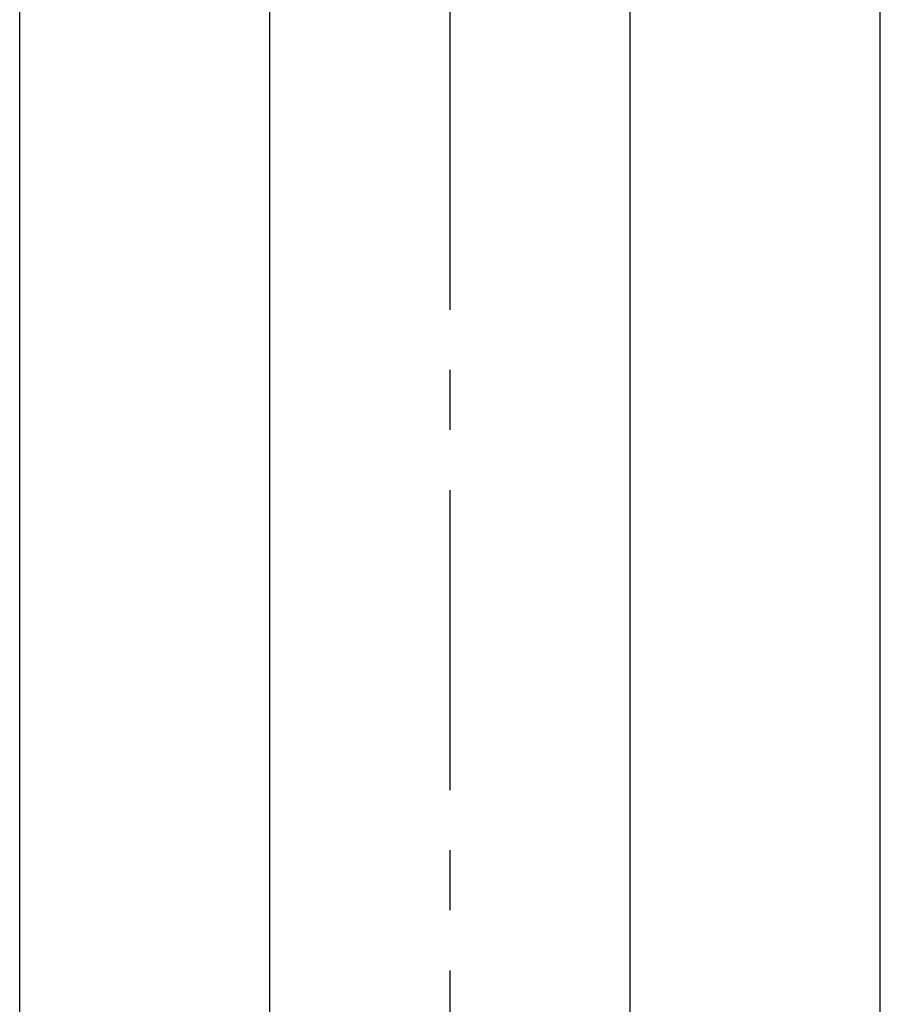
# Model space of a CAD drawing. Header units: millimetres. Extents: x -309 to 8091, y -6405 to -465.
# Tile 55 of 58: x 6490 to 6705, y -1909 to -1663. Entities that reach past the tile are written whole.
import ezdxf

# ---------------------------------------------------------------- set-up
doc = ezdxf.new("R2010")
doc.units = ezdxf.units.MM
doc.header["$LTSCALE"] = 20
doc.linetypes.add('MITTE', pattern=[2, 1.25, -0.25, 0.25, -0.25])
doc.layers.add('02-LINIE-035', color=2, linetype='CONTINUOUS')
doc.layers.add('05-ACHSE', color=1, linetype='MITTE')

msp = doc.modelspace()

# ---------------------------------------------------------------- linework, layer by layer
at = {"layer": '02-LINIE-035'}
for p, q in [((6552.5, -2015), (6552.5, -1178.85)), ((6642.5, -2015), (6642.5, -1209.34)), ((6490, -1963), (6490, -1506.33)), ((6705, -1963), (6705, -1506.33))]:
    msp.add_line(p, q, dxfattribs=at)
at = {"layer": '05-ACHSE', "ltscale": 3}
msp.add_line((6597.5, -2935.76), (6597.5, -830.27), dxfattribs=at)

doc.saveas('drawing.dxf')
